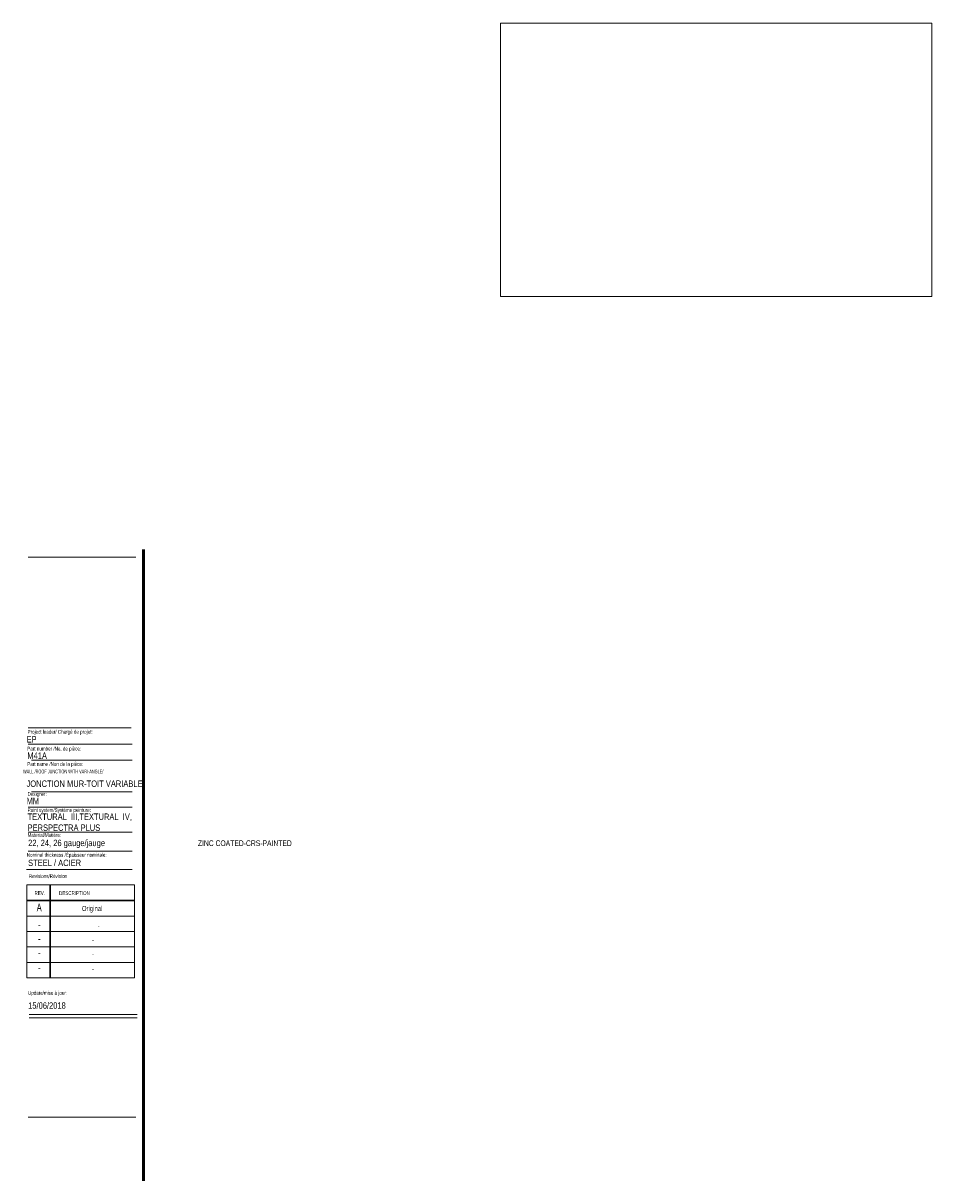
# Model space of a CAD drawing. Header units: inches. Extents: x 0.5 to 29.2, y 0.4 to 19.2.
# Tile 2 of 2: x 14.4 to 29.2, y 0.4 to 19.2. Entities that reach past the tile are written whole.
import ezdxf

# ---------------------------------------------------------------- set-up
doc = ezdxf.new("R2010")
doc.units = ezdxf.units.IN
doc.header["$MEASUREMENT"] = 0
doc.layers.add('FORMAT', color=7, linetype='Continuous')
doc.styles.add('SLDTEXTSTYLE0', font='TXT', dxfattribs={"width": 0.7})
doc.styles.add('SLDTEXTSTYLE3', font='TXT', dxfattribs={"width": 0.605})

# ---------------------------------------------------------------- blocks, each defined once
blk = doc.blocks.new('SW_NOTE_1')
at = {"layer": 'FORMAT', "color": 0, "char_height": 0.10417, "attachment_point": 1, "style": 'SLDTEXTSTYLE0'}
for s, insert in [('TEXTURAL  III,TEXTURAL  IV,', (0, 0.134)), ('PERSPECTRA PLUS', (0, -0.044))]:
    blk.add_mtext(s, dxfattribs=dict(at, insert=insert))

msp = doc.modelspace()

# ---------------------------------------------------------------- linework, layer by layer
at = {"color": 7, "linetype": 'Continuous', "lineweight": 50}
msp.add_line((16.3762516, 0.39207317), (16.3762516, 10.64207317), dxfattribs=at)
at = {"color": 7, "linetype": 'Continuous', "lineweight": 18}
for p, q in [((14.5012516, 10.51707317), (16.2512516, 10.51707317)), ((14.50528094, 7.4796461), (16.19286796, 7.4796461)), ((14.55782728, 7.22283311), (16.19286796, 7.22283311)), ((14.55782728, 6.70729719), (16.19286796, 6.70729719)), ((14.50528094, 6.45740283), (16.19286796, 6.45740283)), ((14.50528094, 6.05316409), (16.19286796, 6.05316409)), ((14.50528094, 5.74531323), (16.19286796, 5.74531323)), ((14.4754278, 5.446808), (16.19286796, 5.446808)), ((14.48119985, 5.19874946), (16.23119985, 5.19874946)), ((14.48119985, 5.19874946), (14.48119985, 3.68874946)), ((14.85619985, 5.19874946), (14.85619985, 3.68874946)), ((14.86619985, 5.19874946), (14.86619985, 3.68874946)), ((16.23119985, 5.19874946), (16.23119985, 3.68874946)), ((14.48119985, 4.94874946), (16.23119985, 4.94874946)), ((14.48119985, 4.93874946), (16.23119985, 4.93874946)), ((14.48119985, 4.68874946), (16.23119985, 4.68874946)), ((16.23119985, 4.43874946), (14.48119985, 4.43874946)), ((14.48119985, 4.18874946), (16.23119985, 4.18874946)), ((16.23119985, 3.93874946), (14.48119985, 3.93874946)), ((14.48119985, 3.68874946), (16.23119985, 3.68874946)), ((14.52153854, 3.094666), (16.27153854, 3.094666)), ((14.52153854, 3.03864953), (16.27153854, 3.03864953))]:
    msp.add_line(p, q, dxfattribs=at)
at = {"layer": 'FORMAT', "lineweight": 18}
for p, q in [((22.16957496, 19.18712032), (29.1682678, 19.18712032)), ((22.16957496, 19.18712032), (22.16957496, 14.75153212)), ((29.1682678, 19.18712032), (29.1682678, 14.75153212)), ((22.16957496, 14.75153212), (29.1682678, 14.75153212)), ((14.5012516, 1.42655357), (16.2512516, 1.42655357))]:
    msp.add_line(p, q, dxfattribs=at)
at = {"layer": 'FORMAT', "color": 250, "lineweight": 18, "true_color": 0x454545}
msp.add_line((14.50528094, 7.74778908), (16.17565424, 7.74778908), dxfattribs=at)

# ---------------------------------------------------------------- block references
at = {"layer": 'FORMAT'}
msp.add_blockref('SW_NOTE_1', (14.4936793, 6.22195149), dxfattribs=at)

# ---------------------------------------------------------------- texts
at = {"color": 7, "linetype": 'Continuous', "lineweight": 0, "style": 'SLDTEXTSTYLE0'}
for s, insert, char_height, attachment_point in [('Project leader/ Chargé de projet:', (14.49277361, 7.71280373), 0.0625, 1), ('EP', (14.47701034, 7.61261449), 0.104166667, 1), ('Part number /No. de pièce:', (14.48926382, 7.43950417), 0.0625, 1), ('M41A', (14.48926382, 7.34629318), 0.104166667, 1), ('MM', (14.47701034, 6.6115619), 0.104166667, 1), ('Designer:', (14.49277361, 6.70270676), 0.0625, 1), ('Paint system/Système peinture:', (14.4936793, 6.44233934), 0.0625, 1), ('ZINC COATED-CRS-PAINTED', (17.25790342, 5.92072099), 0.09375, 1), ('Nominal thickness /Épaisseur nominale:', (14.48027845, 5.71521348), 0.0625, 1), ('STEEL / ACIER', (14.50193609, 5.60657576), 0.1041666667, 1), ('Revisions/Révision', (14.51560122, 5.36941883), 0.0625, 1), ('REV.', (14.60623117, 5.09512968), 0.0625, 1), ('DESCRIPTION', (15.00414236, 5.09512968), 0.0625, 1), ('A', (14.68204136, 4.89428093), 0.125, 2), ('Original', (15.54196943, 4.85546175), 0.083333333, 2), ('-', (14.68335791, 4.61740373), 0.125, 2), ('-', (15.64717395, 4.57858454), 0.08333333, 2), ('-', (14.68335791, 4.38816527), 0.125, 2), ('-', (15.55567278, 4.34934608), 0.08333333, 2), ('-', (14.68335791, 4.15690015), 0.125, 2), ('-', (15.55567278, 4.11808096), 0.08333333, 2), ('-', (14.68335791, 3.91429561), 0.125, 2), ('-', (15.55567278, 3.87547642), 0.08333333, 2), ('Update/mise à jour:', (14.50090209, 3.47468308), 0.0625, 1), ('15/06/2018', (14.50292977, 3.29031445), 0.104166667, 1)]:
    msp.add_mtext(s, dxfattribs=dict(at, insert=insert, char_height=char_height, attachment_point=attachment_point))
at = {"layer": 'FORMAT', "attachment_point": 1}
for s, insert, char_height, style in [('Part name /Non de la pièce:', (14.48926382, 7.1904184), 0.0625, 'SLDTEXTSTYLE0'), ('WALL /ROOF JUNCTION WITH VARI-ANGLE/', (14.41963742, 7.06901481), 0.0615763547, 'SLDTEXTSTYLE3'), ('JONCTION MUR-TOIT VARIABLE', (14.47701034, 6.89222649), 0.1041666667, 'SLDTEXTSTYLE0'), ('Material/Matière:', (14.4936793, 6.0368173), 0.0625, 'SLDTEXTSTYLE0'), ('22, 24, 26 gauge/jauge', (14.503118, 5.93042578), 0.1041666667, 'SLDTEXTSTYLE0')]:
    msp.add_mtext(s, dxfattribs=dict(at, insert=insert, char_height=char_height, style=style))

doc.saveas('drawing.dxf')
